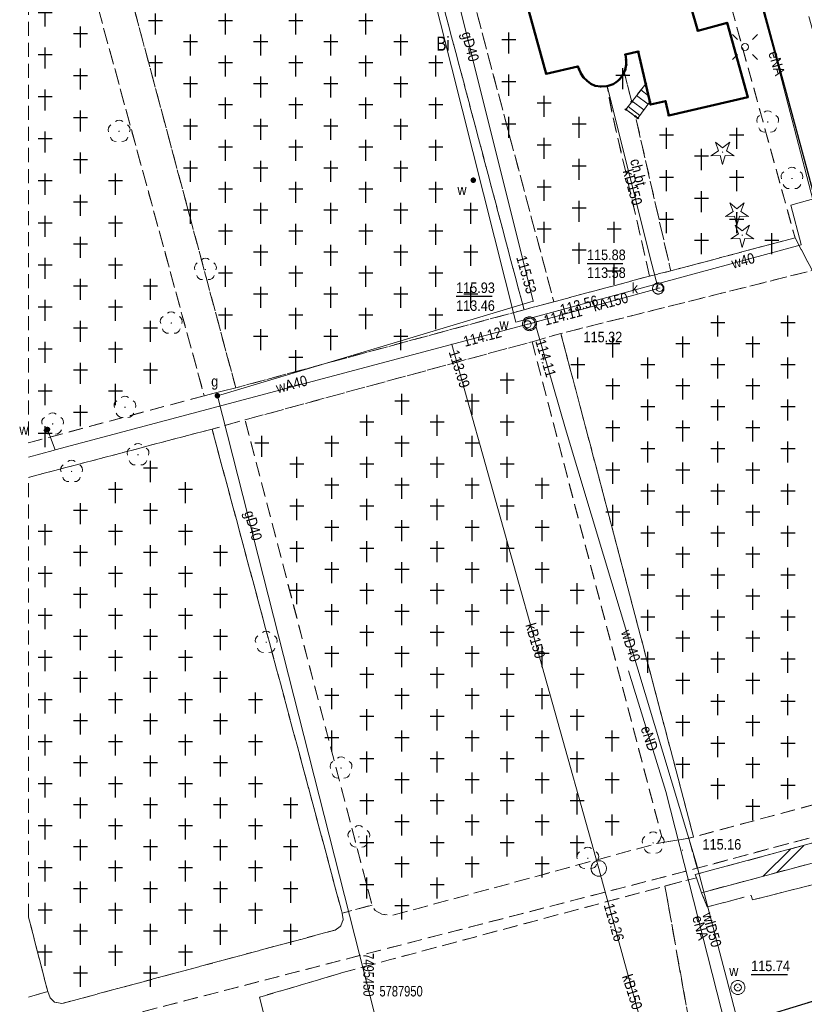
# Model space of a CAD drawing. Header units: metres. Extents: x 7495425 to 7495712, y 5787905 to 5788232.
# Tile 2 of 39: x 7495425 to 7495481, y 5787950 to 5788020. Entities that reach past the tile are written whole.
import ezdxf
from ezdxf.enums import TextEntityAlignment as Align

# ---------------------------------------------------------------- set-up
doc = ezdxf.new("R2010")
doc.units = ezdxf.units.M
doc.linetypes.add('1.0_0.5', pattern=[1.5, 1, -0.5])
doc.linetypes.add('1.5_0.5', pattern=[2, 1.5, -0.5])
doc.layers.get('0').update_dxf_attribs({"color": 2, "lineweight": 5})
doc.styles.get("Standard").update_dxf_attribs({"font": 'Working1250', "width": 0.75})

# ---------------------------------------------------------------- blocks, each defined once
blk = doc.blocks.new('US25')
at = {"linetype": 'Continuous', "lineweight": 0}
h = blk.add_hatch(color=0, dxfattribs=at)
edge = h.paths.add_edge_path()
edge.add_arc((0, 0), 0.2, 0, 360)
blk = doc.blocks.new('OP021')
at = {"linetype": 'Continuous', "lineweight": 13}
h = blk.add_hatch(color=0, dxfattribs=at)
edge = h.paths.add_edge_path()
edge.add_arc((0, 0), 0.05, 0, 360)
at = {"color": 0, "linetype": 'Continuous', "lineweight": 13}
for centre, start, end in [((0, 0.4), 49.272, 130.728), ((-0.38, 0.124), 121.308, 202.548), ((0.38, 0.124), 337.452, 58.692), ((-0.235, -0.324), 193.221, 274.871), ((0.235, -0.324), 265.129, 346.779)]:
    blk.add_arc(centre, 0.4, start, end, dxfattribs=at)
blk = doc.blocks.new('PW01')
at = {"linetype": 'Continuous', "lineweight": 13}
h = blk.add_hatch(color=0, dxfattribs=at)
edge = h.paths.add_edge_path()
edge.add_arc((0, 0), 0.045, 0, 360)
blk = doc.blocks.new('US22')
at = {"color": 0, "linetype": 'Continuous', "lineweight": 13}
blk.add_circle((0, 0), 0.25, dxfattribs=at)
blk = doc.blocks.new('OP011')
at = {"linetype": 'Continuous', "lineweight": 13}
h = blk.add_hatch(color=0, dxfattribs=at)
edge = h.paths.add_edge_path()
edge.add_arc((0, 0), 0.05, 0, 360)
at = {"color": 0, "linetype": 'Continuous', "lineweight": 13}
for p, q in [((-0.283, 0.093), (-0.512, 0.706)), ((-0.512, 0.706), (0, 0.299)), ((0, 0.299), (0.512, 0.706)), ((0.512, 0.706), (0.283, 0.093)), ((-0.828, -0.268), (-0.283, 0.093)), ((0.283, 0.093), (0.828, -0.268)), ((-0.175, -0.24), (-0.828, -0.268)), ((0, -0.87), (-0.175, -0.24)), ((0.175, -0.24), (0, -0.87)), ((0.828, -0.268), (0.175, -0.24))]:
    blk.add_line(p, q, dxfattribs=at)
blk = doc.blocks.new('SM01')
at = {"color": 0, "linetype": 'Continuous', "lineweight": 13}
for p, q in [((-0.53, 0.531), (-0.883, 0.884)), ((0.531, 0.531), (0.884, 0.884)), ((-0.53, -0.53), (-0.883, -0.883)), ((0.531, -0.53), (0.884, -0.883))]:
    blk.add_line(p, q, dxfattribs=at)
blk.add_circle((0, 0), 0.25, dxfattribs=at)
blk = doc.blocks.new('OTZC')
at = {"color": 0, "linetype": 'Continuous'}
for p, q in [((-0.5, 0), (0.5, 0)), ((0, -1), (0, 0.5))]:
    blk.add_line(p, q, dxfattribs=at)
blk = doc.blocks.new('PUNKTBUD')
at = {"color": 0}
blk.add_circle((0, 0), 0.045, dxfattribs=at)

msp = doc.modelspace()

# ---------------------------------------------------------------- linework, layer by layer
at = {"layer": '312-budynek ewidencyjny', "color": 7, "linetype": 'CONTINUOUS', "lineweight": 50, "flags": 128}
for points in [[(7495462.1, 5788016), (7495455.68, 5788039.26)], [(7495471.96, 5788022.39), (7495472.91, 5788019.05)], [(7495472.91, 5788019.05), (7495474.99, 5788019.63)], [(7495474.99, 5788019.63), (7495476.47, 5788014.33)], [(7495468.66, 5788017.58), (7495467.74, 5788017.37)], [(7495467.74, 5788017.37), (7495467.79, 5788016.99)], [(7495469.53, 5788013.8), (7495468.66, 5788017.58)], [(7495467.8, 5788016.64), (7495467.73, 5788016.28)], [(7495467.79, 5788016.99), (7495467.8, 5788016.64)], [(7495464.35, 5788016.53), (7495462.1, 5788016)], [(7495464.43, 5788016.34), (7495464.35, 5788016.53)], [(7495464.58, 5788016), (7495464.43, 5788016.34)], [(7495464.76, 5788015.73), (7495464.58, 5788016)], [(7495467.56, 5788015.93), (7495467.31, 5788015.59)], [(7495467.73, 5788016.28), (7495467.56, 5788015.93)], [(7495465.01, 5788015.49), (7495464.76, 5788015.73)], [(7495465.28, 5788015.28), (7495465.01, 5788015.49)], [(7495465.59, 5788015.13), (7495465.28, 5788015.28)], [(7495466.86, 5788015.25), (7495466.43, 5788015.12)], [(7495467.08, 5788015.39), (7495466.86, 5788015.25)], [(7495467.31, 5788015.59), (7495467.08, 5788015.39)], [(7495465.98, 5788015.08), (7495465.59, 5788015.13)], [(7495466.43, 5788015.12), (7495465.98, 5788015.08)], [(7495470.6, 5788014.05), (7495469.53, 5788013.8)], [(7495470.83, 5788013.02), (7495470.6, 5788014.05)], [(7495476.47, 5788014.33), (7495470.83, 5788013.02)]]:
    msp.add_lwpolyline(points, dxfattribs=at)
at = {"layer": '352-schody', "color": 7, "linetype": 'CONTINUOUS', "lineweight": 18, "flags": 128}
msp.add_lwpolyline([(7495469.19, 5788015.29), (7495468.19, 5788014), (7495467.78, 5788013.46), (7495468.46, 5788012.96), (7495468.62, 5788012.84), (7495469.49, 5788013.99)], close=True, dxfattribs=at)
msp.add_lwpolyline([(7495469.19, 5788015.29), (7495468.19, 5788014), (7495467.78, 5788013.46), (7495468.46, 5788012.96), (7495468.62, 5788012.84), (7495469.49, 5788013.99)], close=True, dxfattribs=at)
for points in [[(7495469.387, 5788014.438), (7495468.847, 5788014.848)], [(7495469.064, 5788013.427), (7495468.234, 5788014.057)], [(7495469.366, 5788013.826), (7495468.541, 5788014.453)], [(7495468.763, 5788013.029), (7495467.932, 5788013.66)]]:
    msp.add_lwpolyline(points, dxfattribs=at)
at = {"layer": 'chodnik', "color": 7, "linetype": '1.0_0.5', "lineweight": 18, "flags": 128}
for points in [[(7495490.65, 5787966.46), (7495481.07, 5788001.97), (7495479.84, 5788004.3), (7495470.17, 5788039.32), (7495472.12, 5788039.9), (7495472.22, 5788039.82), (7495472.31, 5788039.73), (7495472.39, 5788039.64), (7495472.46, 5788039.54), (7495472.53, 5788039.43), (7495472.58, 5788039.32), (7495480.84, 5788008.64), (7495491.75, 5787968.1), (7495491.71, 5787967.62), (7495491.56, 5787967.19), (7495491.21, 5787966.84)], [(7495460.51, 5787999.17), (7495451.14, 5788034.48), (7495453.24, 5788034.97), (7495462.64, 5787999.74)], [(7495439.95, 5787993.6), (7495437.7, 5787993.04), (7495428.1, 5788028.12), (7495430.53, 5788028.76)], [(7495469.46, 5788001.57), (7495469.37, 5788002), (7495466.8, 5788013.16), (7495466.43, 5788015.12), (7495466.86, 5788015.25), (7495467.08, 5788015.39), (7495467.31, 5788015.59), (7495467.56, 5788015.93), (7495467.66, 5788016.13), (7495468.19, 5788014), (7495467.78, 5788013.46), (7495468.46, 5788012.96), (7495470.87, 5788002.41), (7495470.97, 5788001.94)], [(7495461.08, 5787996.89), (7495463.14, 5787997.48), (7495472.6, 5787961.57), (7495472.27, 5787961.48), (7495470.01, 5787961.11), (7495470.19, 5787961.34), (7495470.31, 5787961.67)], [(7495449.67, 5787956.71), (7495447.54, 5787956.14), (7495438.26, 5787990.66), (7495440.61, 5787991.32)], [(7495472.85, 5787959.34), (7495472.27, 5787961.48), (7495472.6, 5787961.57), (7495488.59, 5787965.88), (7495489.21, 5787963.76)], [(7495447.5, 5787951.88), (7495450.99, 5787952.83), (7495470.56, 5787958.07), (7495472.19, 5787948.93), (7495468.57, 5787946.71), (7495468.56, 5787946.19), (7495468.41, 5787940.4), (7495468.34, 5787939.08), (7495471.06, 5787930.54), (7495466.46, 5787929.26), (7495459.29, 5787927.28), (7495459.48, 5787926.63), (7495458.28, 5787926.26), (7495458.78, 5787924.71), (7495459.08, 5787923.67), (7495455.19, 5787922.1), (7495449.2, 5787920.42), (7495441.65, 5787950.15)]]:
    msp.add_lwpolyline(points, close=True, dxfattribs=at)
for points in [[(7495479.84, 5788004.3), (7495481.07, 5788001.97), (7495463.14, 5787997.48), (7495461.08, 5787996.89), (7495440.61, 5787991.32), (7495438.26, 5787990.66), (7495425.17, 5787987.217)], [(7495425.17, 5787989.683), (7495437.7, 5787993.04), (7495439.95, 5787993.6), (7495460.51, 5787999.17), (7495462.64, 5787999.74), (7495469.46, 5788001.57), (7495470.97, 5788001.94), (7495479.84, 5788004.3)], [(7495472.27, 5787961.48), (7495472.85, 5787959.34), (7495471.79, 5787959.06), (7495427.45, 5787947.6), (7495427.52, 5787946.52), (7495425.31, 5787945.94), (7495425.17, 5787946.34)], [(7495425.17, 5787950.156), (7495426.54, 5787950.56), (7495426.72, 5787950.11), (7495427.03, 5787949.8), (7495427.54, 5787949.69), (7495447.03, 5787954.93), (7495447.45, 5787955.23), (7495447.62, 5787955.68), (7495447.54, 5787956.14), (7495449.67, 5787956.71), (7495449.89, 5787956.33), (7495450.38, 5787956.06), (7495451.11, 5787955.98), (7495470.01, 5787961.11), (7495472.27, 5787961.48)], [(7495425.17, 5787955.86), (7495426.54, 5787950.56)], [(7495426.54, 5787950.56), (7495425.17, 5787950.156)]]:
    msp.add_lwpolyline(points, dxfattribs=at)
at = {"layer": 'cmentarz', "color": 7, "linetype": '1.0_0.5', "lineweight": 18, "flags": 128}
for points in [[(7495468.62, 5788012.84), (7495469.49, 5788013.99), (7495469.53, 5788013.8), (7495470.6, 5788014.05), (7495470.83, 5788013.02), (7495476.47, 5788014.33), (7495474.99, 5788019.63), (7495472.91, 5788019.05), (7495471.96, 5788022.39), (7495469.74, 5788021.77), (7495469.62, 5788022.21), (7495468.4, 5788021.87), (7495466.2, 5788029.68), (7495466.77, 5788029.85), (7495465.84, 5788033.17), (7495467.99, 5788036.92), (7495466.27, 5788037.91), (7495465.09, 5788035.85), (7495464.48, 5788038.01), (7495465.74, 5788038), (7495465.63, 5788038.61), (7495465.58, 5788038.82), (7495467.26, 5788039.27), (7495471.19, 5788040.19), (7495471.31, 5788040.19), (7495471.44, 5788040.18), (7495471.56, 5788040.16), (7495471.68, 5788040.12), (7495471.8, 5788040.08), (7495471.91, 5788040.03), (7495471.98, 5788039.99), (7495472.12, 5788039.9), (7495470.17, 5788039.32), (7495479.84, 5788004.3), (7495470.97, 5788001.94), (7495470.87, 5788002.41), (7495468.46, 5788012.96)], [(7495453.24, 5788034.97), (7495453.88, 5788035.14), (7495455.27, 5788035.51), (7495456.61, 5788035.88), (7495462.1, 5788016), (7495464.35, 5788016.53), (7495464.43, 5788016.34), (7495464.58, 5788016), (7495464.76, 5788015.73), (7495465.01, 5788015.49), (7495465.28, 5788015.28), (7495465.59, 5788015.13), (7495465.98, 5788015.08), (7495466.43, 5788015.12), (7495466.8, 5788013.16), (7495469.37, 5788002), (7495469.46, 5788001.57), (7495462.64, 5787999.74)], [(7495460.51, 5787999.17), (7495439.95, 5787993.6), (7495430.53, 5788028.76), (7495451.14, 5788034.48)], [(7495437.7, 5787993.04), (7495425.17, 5787989.68), (7495425.17, 5788027.31), (7495428.1, 5788028.12)], [(7495467.66, 5788016.13), (7495467.73, 5788016.28), (7495467.8, 5788016.64), (7495467.79, 5788016.99), (7495467.74, 5788017.37), (7495468.66, 5788017.58), (7495469.19, 5788015.29), (7495468.19, 5788014)], [(7495481.07, 5788001.97), (7495490.65, 5787966.46), (7495488.59, 5787965.88), (7495472.6, 5787961.57), (7495463.14, 5787997.48)], [(7495461.08, 5787996.89), (7495470.31, 5787961.67), (7495470.19, 5787961.34), (7495470.01, 5787961.11), (7495451.11, 5787955.98), (7495450.38, 5787956.06), (7495449.89, 5787956.33), (7495449.67, 5787956.71), (7495440.61, 5787991.32)], [(7495447.54, 5787956.14), (7495447.62, 5787955.68), (7495447.45, 5787955.23), (7495447.03, 5787954.93), (7495427.54, 5787949.69), (7495427.03, 5787949.8), (7495426.72, 5787950.11), (7495426.54, 5787950.56), (7495425.17, 5787955.86), (7495425.17, 5787987.22), (7495438.26, 5787990.66)], [(7495472.72, 5787958.89), (7495472.8, 5787958.67), (7495470.56, 5787958.07), (7495450.99, 5787952.83), (7495447.5, 5787951.88), (7495441.65, 5787950.15), (7495449.2, 5787920.42), (7495435.95, 5787916.37), (7495427.52, 5787946.52), (7495427.45, 5787947.6), (7495471.79, 5787959.06), (7495472.85, 5787959.34), (7495489.21, 5787963.76), (7495489.33, 5787963.36)], [(7495492.93, 5787953.59), (7495491.05, 5787960.8), (7495491.59, 5787960.93), (7495492.09, 5787960.94), (7495492.58, 5787960.85), (7495493.05, 5787960.67), (7495493.47, 5787960.39), (7495493.82, 5787960.05), (7495494.03, 5787959.63), (7495495.65, 5787953.62), (7495495.75, 5787952.91), (7495495.63, 5787952.43), (7495495.39, 5787951.99), (7495495.03, 5787951.64), (7495494.59, 5787951.41), (7495494.05, 5787951.31), (7495493.55, 5787951.36), (7495493.09, 5787951.55), (7495491.99, 5787952.05), (7495490.71, 5787952.54), (7495488.7, 5787960.1), (7495476.8, 5787957.08), (7495476.71, 5787957.41), (7495473.57, 5787956.58), (7495473.17, 5787957.6), (7495489.4, 5787961.94), (7495491.69, 5787953.22)]]:
    msp.add_lwpolyline(points, close=True, dxfattribs=at)
at = {"layer": 'jezdnia', "color": 7, "linetype": '1.5_0.5', "lineweight": 18, "flags": 128}
msp.add_lwpolyline([(7495516.993, 5787907.83), (7495577.41, 5787935.84), (7495621.97, 5787955.17), (7495622.7, 5787957.11), (7495621.88, 5787957.17), (7495622.74, 5787958.25), (7495623.92, 5787959.91), (7495625.08, 5787962.66), (7495625.18, 5787963.45), (7495625.1, 5787965.33), (7495624.99, 5787965.57), (7495624.72, 5787966.24), (7495624.43, 5787966.65), (7495623.77, 5787967.13), (7495623.34, 5787967.39), (7495622.91, 5787967.64), (7495622.47, 5787967.87), (7495622.01, 5787968.09), (7495621.55, 5787968.28), (7495621.09, 5787968.46), (7495620.61, 5787968.62), (7495620.13, 5787968.76), (7495619.65, 5787968.88), (7495619.16, 5787968.98), (7495618.66, 5787969.06), (7495618.11, 5787969.12), (7495617.61, 5787969.16), (7495617.11, 5787969.18), (7495616.61, 5787969.18), (7495616.12, 5787969.16), (7495615.62, 5787969.11), (7495615.12, 5787969.05), (7495614.63, 5787968.97), (7495614.14, 5787968.87), (7495613.65, 5787968.75), (7495613.17, 5787968.61), (7495612.7, 5787968.45), (7495612.23, 5787968.27), (7495611.77, 5787968.07), (7495605.01, 5787964.89), (7495590.91, 5787958.43), (7495590.3, 5787958.31), (7495589.89, 5787958.25), (7495587.22, 5787958.52), (7495586.54, 5787958.5), (7495585.79, 5787958.24), (7495584.31, 5787957.57), (7495583.86, 5787957.22), (7495583.54, 5787956.85), (7495581.87, 5787954.59), (7495581.5, 5787954.18), (7495581.12, 5787953.89), (7495571.09, 5787949.16), (7495567.24, 5787947.37), (7495548.01, 5787938.3), (7495546.76, 5787941.04), (7495545.99, 5787941.51), (7495542.46, 5787939.85), (7495540.19, 5787938.92), (7495537.4, 5787937.62), (7495516.09, 5787927.62), (7495517.53, 5787924.34), (7495518.74, 5787922.24), (7495520.63, 5787918.24), (7495508.55, 5787912.72), (7495507.81, 5787914.4), (7495506.76, 5787913.9), (7495504.15, 5787919.02), (7495503.56, 5787920.72), (7495501.54, 5787926.55), (7495502.45, 5787926.92), (7495501.75, 5787929.77), (7495501.35, 5787931.44), (7495498.72, 5787942.22), (7495495.65, 5787953.62), (7495494.03, 5787959.63), (7495491.75, 5787968.1), (7495480.84, 5788008.64), (7495472.58, 5788039.32), (7495472.53, 5788039.43), (7495472.46, 5788039.54), (7495472.39, 5788039.64), (7495472.31, 5788039.73), (7495472.22, 5788039.82), (7495472.12, 5788039.9), (7495471.98, 5788039.99), (7495471.91, 5788040.03), (7495471.8, 5788040.08), (7495471.68, 5788040.12), (7495471.56, 5788040.16), (7495471.44, 5788040.18), (7495471.31, 5788040.19), (7495471.19, 5788040.19), (7495467.26, 5788039.27), (7495466.84, 5788040.73), (7495468.93, 5788041.25), (7495468.64, 5788042.36), (7495470.74, 5788042.89), (7495470.86, 5788042.98), (7495470.98, 5788043.07), (7495471.09, 5788043.18), (7495471.19, 5788043.29), (7495471.28, 5788043.41), (7495471.37, 5788043.53), (7495471.46, 5788043.7), (7495471.51, 5788043.8), (7495471.56, 5788043.94), (7495471.61, 5788044.08), (7495471.65, 5788044.23), (7495471.67, 5788044.38), (7495471.69, 5788044.53), (7495471.69, 5788044.68), (7495471.64, 5788045.06), (7495473.94, 5788045.63), (7495483.7, 5788009.44), (7495498.79, 5787953.5), (7495504.2, 5787933.47), (7495507, 5787928.99), (7495508.64, 5787929.72), (7495513.62, 5787932.05), (7495514.06, 5787932.23), (7495515.13, 5787932.72), (7495515.26, 5787932.44), (7495517.29, 5787933.38), (7495517.15, 5787933.66), (7495518.12, 5787934.11), (7495518.32, 5787933.74), (7495519.8, 5787934.38), (7495519.62, 5787934.8), (7495528.79, 5787939.05), (7495544.01, 5787946.16), (7495548.1, 5787948.01), (7495550.44, 5787949.14), (7495560.67, 5787953.86), (7495563.52, 5787955.35), (7495564.93, 5787952.29), (7495566.62, 5787953.04), (7495574.88, 5787956.77), (7495578.67, 5787958.57), (7495603.23, 5787970.26), (7495611.88, 5787974.15), (7495612.35, 5787974.32), (7495612.83, 5787974.48), (7495613.31, 5787974.62), (7495613.79, 5787974.74), (7495614.28, 5787974.84), (7495614.77, 5787974.92), (7495615.27, 5787974.98), (7495615.94, 5787975.04), (7495616.44, 5787975.06), (7495616.94, 5787975.06), (7495617.43, 5787975.04), (7495617.93, 5787975.01), (7495618.43, 5787974.95), (7495618.92, 5787974.88), (7495619.42, 5787974.79), (7495619.9, 5787974.67), (7495620.39, 5787974.54), (7495620.8, 5787974.42), (7495621.3, 5787974.38), (7495621.79, 5787974.47), (7495622.25, 5787974.67), (7495622.46, 5787974.82), (7495622.82, 5787975.17), (7495623.08, 5787975.59), (7495623.24, 5787976.06), (7495623.27, 5787976.68), (7495619.54, 5788002.91), (7495615.94, 5788030.64), (7495613.14, 5788051.68), (7495608.29, 5788089.6), (7495604.87, 5788114.3), (7495602.8, 5788128.28), (7495599.2, 5788149.68), (7495597.03, 5788151.15), (7495595.95, 5788151.95), (7495595.92, 5788152.57), (7495603.42, 5788153.72), (7495603.56, 5788152.84)], dxfattribs=at)
msp.add_lwpolyline([(7495490.71, 5787952.54), (7495491.99, 5787952.05), (7495493.09, 5787951.55), (7495493.55, 5787951.36), (7495494.05, 5787951.31), (7495494.59, 5787951.41), (7495495.03, 5787951.64), (7495495.39, 5787951.99), (7495495.63, 5787952.43), (7495495.75, 5787952.91), (7495495.65, 5787953.62), (7495498.72, 5787942.22), (7495496.92, 5787944.14), (7495495.81, 5787945.33), (7495493.5, 5787947.79), (7495491.54, 5787948.41), (7495487.78, 5787949.59), (7495483.14, 5787950.49), (7495474.89, 5787947.97), (7495472.04, 5787947.16), (7495468.56, 5787946.19), (7495468.57, 5787946.71), (7495472.19, 5787948.93), (7495470.56, 5787958.07), (7495472.8, 5787958.67), (7495473.17, 5787957.6), (7495473.57, 5787956.58), (7495476.71, 5787957.41), (7495476.8, 5787957.08), (7495488.7, 5787960.1)], close=True, dxfattribs=at)
at = {"layer": 'komora podziemna', "color": 34, "linetype": 'CONTINUOUS', "lineweight": 18, "flags": 128}
for points in [[(7495470.48, 5788000.69), (7495470.48, 5788000.65), (7495470.48, 5788000.61), (7495470.47, 5788000.57), (7495470.45, 5788000.54), (7495470.44, 5788000.5), (7495470.42, 5788000.47), (7495470.39, 5788000.44), (7495470.37, 5788000.41), (7495470.34, 5788000.38), (7495470.31, 5788000.36), (7495470.27, 5788000.34), (7495470.24, 5788000.32), (7495470.2, 5788000.31), (7495470.16, 5788000.3), (7495470.12, 5788000.29), (7495470.08, 5788000.29), (7495470.04, 5788000.29), (7495470, 5788000.3), (7495469.97, 5788000.31), (7495469.93, 5788000.32), (7495469.89, 5788000.34), (7495469.86, 5788000.36), (7495469.83, 5788000.38), (7495469.8, 5788000.41), (7495469.77, 5788000.44), (7495469.75, 5788000.47), (7495469.73, 5788000.5), (7495469.71, 5788000.54), (7495469.7, 5788000.57), (7495469.69, 5788000.61), (7495469.68, 5788000.65), (7495469.68, 5788000.69), (7495469.68, 5788000.73), (7495469.69, 5788000.77), (7495469.7, 5788000.81), (7495469.71, 5788000.84), (7495469.73, 5788000.88), (7495469.75, 5788000.91), (7495469.77, 5788000.94), (7495469.8, 5788000.97), (7495469.83, 5788001), (7495469.86, 5788001.02), (7495469.89, 5788001.04), (7495469.93, 5788001.06), (7495469.97, 5788001.07), (7495470, 5788001.08), (7495470.04, 5788001.09), (7495470.08, 5788001.09), (7495470.12, 5788001.09), (7495470.16, 5788001.08), (7495470.2, 5788001.07), (7495470.24, 5788001.06), (7495470.27, 5788001.04), (7495470.31, 5788001.02), (7495470.34, 5788001), (7495470.37, 5788000.97), (7495470.39, 5788000.94), (7495470.42, 5788000.91), (7495470.44, 5788000.88), (7495470.45, 5788000.84), (7495470.47, 5788000.81), (7495470.48, 5788000.77), (7495470.48, 5788000.73)], [(7495461.41, 5787998.17), (7495461.4, 5787998.12), (7495461.4, 5787998.08), (7495461.38, 5787998.03), (7495461.37, 5787997.98), (7495461.35, 5787997.94), (7495461.32, 5787997.9), (7495461.29, 5787997.86), (7495461.26, 5787997.82), (7495461.22, 5787997.79), (7495461.18, 5787997.76), (7495461.14, 5787997.73), (7495461.1, 5787997.71), (7495461.05, 5787997.69), (7495461, 5787997.68), (7495460.95, 5787997.68), (7495460.91, 5787997.67), (7495460.86, 5787997.68), (7495460.81, 5787997.68), (7495460.76, 5787997.69), (7495460.71, 5787997.71), (7495460.67, 5787997.73), (7495460.63, 5787997.76), (7495460.59, 5787997.79), (7495460.55, 5787997.82), (7495460.52, 5787997.86), (7495460.49, 5787997.9), (7495460.46, 5787997.94), (7495460.44, 5787997.98), (7495460.43, 5787998.03), (7495460.41, 5787998.08), (7495460.41, 5787998.12), (7495460.41, 5787998.17), (7495460.41, 5787998.22), (7495460.41, 5787998.27), (7495460.43, 5787998.32), (7495460.44, 5787998.36), (7495460.46, 5787998.41), (7495460.49, 5787998.45), (7495460.52, 5787998.49), (7495460.55, 5787998.53), (7495460.59, 5787998.56), (7495460.63, 5787998.59), (7495460.67, 5787998.61), (7495460.71, 5787998.63), (7495460.76, 5787998.65), (7495460.81, 5787998.66), (7495460.86, 5787998.67), (7495460.91, 5787998.67), (7495460.95, 5787998.67), (7495461, 5787998.66), (7495461.05, 5787998.65), (7495461.1, 5787998.63), (7495461.14, 5787998.61), (7495461.18, 5787998.59), (7495461.22, 5787998.56), (7495461.26, 5787998.53), (7495461.29, 5787998.49), (7495461.32, 5787998.45), (7495461.35, 5787998.41), (7495461.37, 5787998.36), (7495461.38, 5787998.32), (7495461.4, 5787998.27), (7495461.4, 5787998.22)], [(7495466.39, 5787959.33), (7495466.39, 5787959.28), (7495466.38, 5787959.23), (7495466.37, 5787959.17), (7495466.35, 5787959.12), (7495466.33, 5787959.07), (7495466.3, 5787959.03), (7495466.27, 5787958.98), (7495466.23, 5787958.94), (7495466.19, 5787958.91), (7495466.15, 5787958.88), (7495466.1, 5787958.85), (7495466.05, 5787958.82), (7495466, 5787958.81), (7495465.95, 5787958.79), (7495465.9, 5787958.79), (7495465.84, 5787958.78), (7495465.79, 5787958.79), (7495465.73, 5787958.79), (7495465.68, 5787958.81), (7495465.63, 5787958.82), (7495465.58, 5787958.85), (7495465.54, 5787958.88), (7495465.49, 5787958.91), (7495465.45, 5787958.94), (7495465.42, 5787958.98), (7495465.38, 5787959.03), (7495465.36, 5787959.07), (7495465.33, 5787959.12), (7495465.32, 5787959.17), (7495465.3, 5787959.23), (7495465.29, 5787959.28), (7495465.29, 5787959.33), (7495465.29, 5787959.39), (7495465.3, 5787959.44), (7495465.32, 5787959.49), (7495465.33, 5787959.54), (7495465.36, 5787959.59), (7495465.38, 5787959.64), (7495465.42, 5787959.68), (7495465.45, 5787959.72), (7495465.49, 5787959.76), (7495465.54, 5787959.79), (7495465.58, 5787959.82), (7495465.63, 5787959.84), (7495465.68, 5787959.86), (7495465.73, 5787959.87), (7495465.79, 5787959.88), (7495465.84, 5787959.88), (7495465.9, 5787959.88), (7495465.95, 5787959.87), (7495466, 5787959.86), (7495466.05, 5787959.84), (7495466.1, 5787959.82), (7495466.15, 5787959.79), (7495466.19, 5787959.76), (7495466.23, 5787959.72), (7495466.27, 5787959.68), (7495466.3, 5787959.64), (7495466.33, 5787959.59), (7495466.35, 5787959.54), (7495466.37, 5787959.49), (7495466.38, 5787959.44), (7495466.39, 5787959.39)]]:
    msp.add_lwpolyline(points, close=True, dxfattribs=at)
at = {"layer": 'komora podziemna', "color": 5, "linetype": 'CONTINUOUS', "lineweight": 18, "flags": 128}
for points in [[(7495461.31, 5787998.17), (7495461.3, 5787998.13), (7495461.3, 5787998.09), (7495461.29, 5787998.06), (7495461.27, 5787998.02), (7495461.26, 5787997.98), (7495461.24, 5787997.95), (7495461.21, 5787997.92), (7495461.19, 5787997.89), (7495461.16, 5787997.86), (7495461.13, 5787997.84), (7495461.09, 5787997.82), (7495461.06, 5787997.8), (7495461.02, 5787997.79), (7495460.98, 5787997.78), (7495460.94, 5787997.77), (7495460.91, 5787997.77), (7495460.87, 5787997.77), (7495460.83, 5787997.78), (7495460.79, 5787997.79), (7495460.75, 5787997.8), (7495460.72, 5787997.82), (7495460.68, 5787997.84), (7495460.65, 5787997.86), (7495460.62, 5787997.89), (7495460.6, 5787997.92), (7495460.57, 5787997.95), (7495460.55, 5787997.98), (7495460.54, 5787998.02), (7495460.52, 5787998.06), (7495460.51, 5787998.09), (7495460.51, 5787998.13), (7495460.51, 5787998.17), (7495460.51, 5787998.21), (7495460.51, 5787998.25), (7495460.52, 5787998.29), (7495460.54, 5787998.33), (7495460.55, 5787998.36), (7495460.57, 5787998.4), (7495460.6, 5787998.43), (7495460.62, 5787998.46), (7495460.65, 5787998.48), (7495460.68, 5787998.51), (7495460.72, 5787998.53), (7495460.75, 5787998.54), (7495460.79, 5787998.56), (7495460.83, 5787998.57), (7495460.87, 5787998.57), (7495460.91, 5787998.57), (7495460.94, 5787998.57), (7495460.98, 5787998.57), (7495461.02, 5787998.56), (7495461.06, 5787998.54), (7495461.09, 5787998.53), (7495461.13, 5787998.51), (7495461.16, 5787998.48), (7495461.19, 5787998.46), (7495461.21, 5787998.43), (7495461.24, 5787998.4), (7495461.26, 5787998.36), (7495461.27, 5787998.33), (7495461.29, 5787998.29), (7495461.3, 5787998.25), (7495461.3, 5787998.21)], [(7495476.26, 5787950.84), (7495476.26, 5787950.79), (7495476.25, 5787950.74), (7495476.24, 5787950.69), (7495476.22, 5787950.65), (7495476.2, 5787950.6), (7495476.18, 5787950.56), (7495476.15, 5787950.52), (7495476.11, 5787950.49), (7495476.08, 5787950.45), (7495476.04, 5787950.42), (7495476, 5787950.4), (7495475.95, 5787950.38), (7495475.91, 5787950.36), (7495475.86, 5787950.35), (7495475.81, 5787950.34), (7495475.76, 5787950.34), (7495475.71, 5787950.34), (7495475.66, 5787950.35), (7495475.61, 5787950.36), (7495475.57, 5787950.38), (7495475.52, 5787950.4), (7495475.48, 5787950.42), (7495475.44, 5787950.45), (7495475.41, 5787950.49), (7495475.37, 5787950.52), (7495475.34, 5787950.56), (7495475.32, 5787950.6), (7495475.3, 5787950.65), (7495475.28, 5787950.69), (7495475.27, 5787950.74), (7495475.26, 5787950.79), (7495475.26, 5787950.84), (7495475.26, 5787950.89), (7495475.27, 5787950.94), (7495475.28, 5787950.99), (7495475.3, 5787951.03), (7495475.32, 5787951.08), (7495475.34, 5787951.12), (7495475.37, 5787951.16), (7495475.41, 5787951.19), (7495475.44, 5787951.23), (7495475.48, 5787951.26), (7495475.52, 5787951.28), (7495475.57, 5787951.3), (7495475.61, 5787951.32), (7495475.66, 5787951.33), (7495475.71, 5787951.34), (7495475.76, 5787951.34), (7495475.81, 5787951.34), (7495475.86, 5787951.33), (7495475.91, 5787951.32), (7495475.95, 5787951.3), (7495476, 5787951.28), (7495476.04, 5787951.26), (7495476.08, 5787951.23), (7495476.11, 5787951.19), (7495476.15, 5787951.16), (7495476.18, 5787951.12), (7495476.2, 5787951.08), (7495476.22, 5787951.03), (7495476.24, 5787950.99), (7495476.25, 5787950.94), (7495476.26, 5787950.89)]]:
    msp.add_lwpolyline(points, close=True, dxfattribs=at)
at = {"layer": 'krawężnik', "color": 7, "linetype": 'CONTINUOUS', "lineweight": 25, "flags": 128}
for points in [[(7495495.65, 5787953.62), (7495494.03, 5787959.63), (7495491.75, 5787968.1), (7495480.84, 5788008.64), (7495472.58, 5788039.32), (7495472.53, 5788039.43), (7495472.46, 5788039.54), (7495472.39, 5788039.64), (7495472.31, 5788039.73), (7495472.22, 5788039.82), (7495472.12, 5788039.9), (7495471.98, 5788039.99), (7495471.91, 5788040.03), (7495471.8, 5788040.08), (7495471.68, 5788040.12), (7495471.56, 5788040.16), (7495471.44, 5788040.18), (7495471.31, 5788040.19), (7495471.19, 5788040.19), (7495467.26, 5788039.27)], [(7495468.56, 5787946.19), (7495472.04, 5787947.16), (7495474.89, 5787947.97), (7495483.14, 5787950.49), (7495487.78, 5787949.59), (7495491.54, 5787948.41), (7495493.5, 5787947.79), (7495498.72, 5787942.22)]]:
    msp.add_lwpolyline(points, dxfattribs=at)
at = {"layer": 'przewód elektroenergetyczny podziemny', "color": 1, "linetype": 'CONTINUOUS', "lineweight": 18, "flags": 128}
for points in [[(7495471.4, 5788038.55), (7495472.51, 5788038.84), (7495478.45, 5788017.25), (7495481.14, 5788006.95), (7495485.93, 5787989.79), (7495490.48, 5787973.08), (7495494.63, 5787957.23), (7495497.66, 5787945.9)], [(7495470.62, 5787964.81), (7495467.95, 5787973.43)], [(7495470.62, 5787964.81), (7495475.56, 5787945.39)]]:
    msp.add_lwpolyline(points, dxfattribs=at)
at = {"layer": 'przewód gazowy', "color": 40, "linetype": 'CONTINUOUS', "lineweight": 18, "flags": 128}
for points in [[(7495438.64, 5787993.04), (7495461.17, 5787999.79), (7495452.47, 5788034.66), (7495456.63, 5788035.81)], [(7495462.491, 5787907.83), (7495462.25, 5787908.35), (7495452.07, 5787940.51), (7495450.61, 5787945.98), (7495438.64, 5787993.04)]]:
    msp.add_lwpolyline(points, dxfattribs=at)
at = {"layer": 'przewód kanalizacyjny', "color": 34, "linetype": 'CONTINUOUS', "lineweight": 18, "flags": 128}
for points in [[(7495466.43, 5788015.12), (7495469.62, 5788002.43), (7495470.08, 5788000.69)], [(7495460.91, 5787998.17), (7495461.46, 5787998.33), (7495470.08, 5788000.69)], [(7495465.84, 5787959.33), (7495455.36, 5787996.7)], [(7495475.94, 5787924.56), (7495468.75, 5787948.74), (7495466.04, 5787958.61), (7495465.84, 5787959.33)]]:
    msp.add_lwpolyline(points, dxfattribs=at)
at = {"layer": 'przewód wodociągowy', "color": 5, "linetype": 'CONTINUOUS', "lineweight": 18, "flags": 128}
for points in [[(7495459.92, 5787998.28), (7495449.96, 5788037.84)], [(7495486.48, 5788008.51), (7495485.55, 5788008.33), (7495485.21, 5788008.23), (7495479.55, 5788006.62), (7495480.27, 5788003.82)], [(7495459.92, 5787998.28), (7495462.99, 5787999.12), (7495480.27, 5788003.8), (7495480.27, 5788003.82)], [(7495425.17, 5787988.647), (7495426.92, 5787989.13), (7495427.08, 5787989.17), (7495460.43, 5787998.05), (7495460.91, 5787998.17)], [(7495460.91, 5787998.17), (7495461.27, 5787998.27), (7495461.35, 5787998.02), (7495463.48, 5787990.69)], [(7495426.52, 5787990.63), (7495427.08, 5787989.17)], [(7495472.79, 5787959.73), (7495466.18, 5787981.68), (7495463.48, 5787990.69)], [(7495474.96, 5787951.5), (7495472.79, 5787959.73)], [(7495474.96, 5787951.5), (7495475.63, 5787948.83), (7495473.37, 5787948.16), (7495474.44, 5787940.23)]]:
    msp.add_lwpolyline(points, dxfattribs=at)
at = {"layer": 'rzędna-Atr2', "color": 7, "flags": 128}
for points in [[(7495465.002, 5788002.479), (7495467.563, 5788002.479)], [(7495455.668, 5788000.133), (7495458.229, 5788000.133)], [(7495476.713, 5787951.771), (7495479.306, 5787951.771)]]:
    msp.add_lwpolyline(points, dxfattribs=at)
at = {"layer": 'ściana oporowa (poligon)', "color": 7, "linetype": 'CONTINUOUS', "lineweight": 18, "flags": 128}
msp.add_lwpolyline([(7495472.72, 5787958.89), (7495490.31, 5787963.62), (7495492.93, 5787953.59), (7495491.69, 5787953.22), (7495489.4, 5787961.94), (7495473.17, 5787957.6), (7495472.8, 5787958.67)], close=True, dxfattribs=at)
msp.add_lwpolyline([(7495472.72, 5787958.89), (7495490.31, 5787963.62), (7495492.93, 5787953.59), (7495491.69, 5787953.22), (7495489.4, 5787961.94), (7495473.17, 5787957.6), (7495472.8, 5787958.67)], close=True, dxfattribs=at)
for points in [[(7495477.569, 5787958.776), (7495479.508, 5787960.715)], [(7495478.535, 5787959.035), (7495480.475, 5787960.975)]]:
    msp.add_lwpolyline(points, dxfattribs=at)

# ---------------------------------------------------------------- block references
at = {"layer": 'cmentarz', "color": 7, "linetype": 'CONTINUOUS', "lineweight": 18}
for p in [(7495426.367, 5788020.377), (7495434.227, 5788019.797), (7495439.227, 5788019.797), (7495444.227, 5788019.797), (7495449.227, 5788019.797), (7495428.867, 5788018.877), (7495436.727, 5788018.297), (7495441.727, 5788018.297), (7495446.727, 5788018.297), (7495451.727, 5788018.297), (7495459.437, 5788018.437), (7495426.367, 5788017.377), (7495434.227, 5788016.797), (7495439.227, 5788016.797), (7495444.227, 5788016.797), (7495449.227, 5788016.797), (7495454.227, 5788016.797), (7495428.867, 5788015.877), (7495459.437, 5788015.437), (7495467.547, 5788015.893), (7495436.727, 5788015.297), (7495441.727, 5788015.297), (7495446.727, 5788015.297), (7495451.727, 5788015.297), (7495426.367, 5788014.377), (7495439.227, 5788013.797), (7495444.227, 5788013.797), (7495449.227, 5788013.797), (7495454.227, 5788013.797), (7495461.937, 5788013.937), (7495428.867, 5788012.877), (7495436.727, 5788012.297), (7495441.727, 5788012.297), (7495446.727, 5788012.297), (7495451.727, 5788012.297), (7495459.437, 5788012.437), (7495464.437, 5788012.437), (7495426.367, 5788011.377), (7495470.677, 5788011.637), (7495475.677, 5788011.637), (7495439.227, 5788010.797), (7495444.227, 5788010.797), (7495449.227, 5788010.797), (7495454.227, 5788010.797), (7495461.937, 5788010.937), (7495428.867, 5788009.877), (7495473.177, 5788010.137), (7495436.727, 5788009.297), (7495441.727, 5788009.297), (7495446.727, 5788009.297), (7495451.727, 5788009.297), (7495464.437, 5788009.437), (7495426.367, 5788008.377), (7495431.367, 5788008.377), (7495470.677, 5788008.637), (7495475.677, 5788008.637), (7495439.227, 5788007.797), (7495444.227, 5788007.797), (7495449.227, 5788007.797), (7495454.227, 5788007.797), (7495461.937, 5788007.937), (7495473.177, 5788007.137), (7495428.867, 5788006.877), (7495436.727, 5788006.297), (7495441.727, 5788006.297), (7495446.727, 5788006.297), (7495451.727, 5788006.297), (7495456.727, 5788006.297), (7495464.437, 5788006.437), (7495470.677, 5788005.637), (7495475.677, 5788005.637), (7495426.367, 5788005.377), (7495431.367, 5788005.377), (7495461.937, 5788004.937), (7495466.937, 5788004.937), (7495439.227, 5788004.797), (7495444.227, 5788004.797), (7495449.227, 5788004.797), (7495454.227, 5788004.797), (7495428.867, 5788003.877), (7495473.177, 5788004.137), (7495478.177, 5788004.137), (7495441.727, 5788003.297), (7495446.727, 5788003.297), (7495451.727, 5788003.297), (7495456.727, 5788003.297), (7495464.437, 5788003.437), (7495426.367, 5788002.377), (7495431.367, 5788002.377), (7495439.227, 5788001.797), (7495444.227, 5788001.797), (7495449.227, 5788001.797), (7495454.227, 5788001.797), (7495466.937, 5788001.937), (7495428.867, 5788000.877), (7495433.867, 5788000.877), (7495441.727, 5788000.297), (7495446.727, 5788000.297), (7495451.727, 5788000.297), (7495456.727, 5788000.297), (7495426.367, 5787999.377), (7495431.367, 5787999.377), (7495439.227, 5787998.797), (7495444.227, 5787998.797), (7495449.227, 5787998.797), (7495454.227, 5787998.797), (7495428.867, 5787997.877), (7495433.867, 5787997.877), (7495474.337, 5787998.267), (7495479.337, 5787998.267), (7495441.727, 5787997.297), (7495446.727, 5787997.297), (7495451.727, 5787997.297), (7495466.837, 5787996.767), (7495471.837, 5787996.767), (7495476.837, 5787996.767), (7495426.367, 5787996.377), (7495431.367, 5787996.377), (7495444.227, 5787995.797), (7495464.337, 5787995.267), (7495469.337, 5787995.267), (7495474.337, 5787995.267), (7495479.337, 5787995.267), (7495428.867, 5787994.877), (7495433.867, 5787994.877), (7495459.307, 5787994.177), (7495466.837, 5787993.767), (7495471.837, 5787993.767), (7495476.837, 5787993.767), (7495426.367, 5787993.377), (7495431.367, 5787993.377), (7495451.807, 5787992.677), (7495456.807, 5787992.677), (7495469.337, 5787992.267), (7495474.337, 5787992.267), (7495479.337, 5787992.267), (7495428.867, 5787991.877), (7495449.307, 5787991.177), (7495454.307, 5787991.177), (7495459.307, 5787991.177), (7495426.367, 5787990.377), (7495466.837, 5787990.767), (7495471.837, 5787990.767), (7495476.837, 5787990.767), (7495441.807, 5787989.677), (7495446.807, 5787989.677), (7495451.807, 5787989.677), (7495456.807, 5787989.677), (7495469.337, 5787989.267), (7495474.337, 5787989.267), (7495479.337, 5787989.267), (7495444.307, 5787988.177), (7495449.307, 5787988.177), (7495454.307, 5787988.177), (7495459.307, 5787988.177), (7495433.867, 5787987.887), (7495466.837, 5787987.767), (7495471.837, 5787987.767), (7495476.837, 5787987.767), (7495446.807, 5787986.677), (7495451.807, 5787986.677), (7495456.807, 5787986.677), (7495461.807, 5787986.677), (7495431.367, 5787986.387), (7495436.367, 5787986.387), (7495469.337, 5787986.267), (7495474.337, 5787986.267), (7495479.337, 5787986.267), (7495428.867, 5787984.887), (7495433.867, 5787984.887), (7495444.307, 5787985.177), (7495449.307, 5787985.177), (7495454.307, 5787985.177), (7495459.307, 5787985.177), (7495466.837, 5787984.767), (7495471.837, 5787984.767), (7495476.837, 5787984.767), (7495426.367, 5787983.387), (7495431.367, 5787983.387), (7495436.367, 5787983.387), (7495446.807, 5787983.677), (7495451.807, 5787983.677), (7495456.807, 5787983.677), (7495461.807, 5787983.677), (7495469.337, 5787983.267), (7495474.337, 5787983.267), (7495479.337, 5787983.267), (7495428.867, 5787981.887), (7495433.867, 5787981.887), (7495438.867, 5787981.887), (7495444.307, 5787982.177), (7495449.307, 5787982.177), (7495454.307, 5787982.177), (7495459.307, 5787982.177), (7495471.837, 5787981.767), (7495476.837, 5787981.767), (7495426.367, 5787980.387), (7495431.367, 5787980.387), (7495436.367, 5787980.387), (7495446.807, 5787980.677), (7495451.807, 5787980.677), (7495456.807, 5787980.677), (7495461.807, 5787980.677), (7495469.337, 5787980.267), (7495474.337, 5787980.267), (7495479.337, 5787980.267), (7495428.867, 5787978.887), (7495433.867, 5787978.887), (7495438.867, 5787978.887), (7495444.307, 5787979.177), (7495449.307, 5787979.177), (7495454.307, 5787979.177), (7495459.307, 5787979.177), (7495464.307, 5787979.177), (7495471.837, 5787978.767), (7495476.837, 5787978.767), (7495446.807, 5787977.677), (7495451.807, 5787977.677), (7495456.807, 5787977.677), (7495461.807, 5787977.677), (7495426.367, 5787977.387), (7495431.367, 5787977.387), (7495436.367, 5787977.387), (7495469.337, 5787977.267), (7495474.337, 5787977.267), (7495479.337, 5787977.267), (7495449.307, 5787976.177), (7495454.307, 5787976.177), (7495459.307, 5787976.177), (7495464.307, 5787976.177), (7495428.867, 5787975.887), (7495433.867, 5787975.887), (7495438.867, 5787975.887), (7495471.837, 5787975.767), (7495476.837, 5787975.767), (7495446.807, 5787974.677), (7495451.807, 5787974.677), (7495456.807, 5787974.677), (7495461.807, 5787974.677), (7495426.367, 5787974.387), (7495431.367, 5787974.387), (7495436.367, 5787974.387), (7495469.337, 5787974.267), (7495474.337, 5787974.267), (7495479.337, 5787974.267), (7495428.867, 5787972.887), (7495433.867, 5787972.887), (7495438.867, 5787972.887), (7495449.307, 5787973.177), (7495454.307, 5787973.177), (7495459.307, 5787973.177), (7495464.307, 5787973.177), (7495471.837, 5787972.767), (7495476.837, 5787972.767), (7495426.367, 5787971.387), (7495431.367, 5787971.387), (7495436.367, 5787971.387), (7495441.367, 5787971.387), (7495446.807, 5787971.677), (7495451.807, 5787971.677), (7495456.807, 5787971.677), (7495461.807, 5787971.677), (7495474.337, 5787971.267), (7495479.337, 5787971.267), (7495428.867, 5787969.887), (7495433.867, 5787969.887), (7495438.867, 5787969.887), (7495449.307, 5787970.177), (7495454.307, 5787970.177), (7495459.307, 5787970.177), (7495464.307, 5787970.177), (7495471.837, 5787969.767), (7495476.837, 5787969.767), (7495426.367, 5787968.387), (7495431.367, 5787968.387), (7495436.367, 5787968.387), (7495441.367, 5787968.387), (7495446.807, 5787968.677), (7495451.807, 5787968.677), (7495456.807, 5787968.677), (7495461.807, 5787968.677), (7495466.807, 5787968.677), (7495474.337, 5787968.267), (7495479.337, 5787968.267), (7495449.307, 5787967.177), (7495454.307, 5787967.177), (7495459.307, 5787967.177), (7495464.307, 5787967.177), (7495428.867, 5787966.887), (7495433.867, 5787966.887), (7495438.867, 5787966.887), (7495471.837, 5787966.767), (7495476.837, 5787966.767), (7495451.807, 5787965.677), (7495456.807, 5787965.677), (7495461.807, 5787965.677), (7495466.807, 5787965.677), (7495426.367, 5787965.387), (7495431.367, 5787965.387), (7495436.367, 5787965.387), (7495441.367, 5787965.387), (7495474.337, 5787965.267), (7495479.337, 5787965.267), (7495449.307, 5787964.177), (7495454.307, 5787964.177), (7495459.307, 5787964.177), (7495464.307, 5787964.177), (7495428.867, 5787963.887), (7495433.867, 5787963.887), (7495438.867, 5787963.887), (7495443.867, 5787963.887), (7495476.837, 5787963.767), (7495426.367, 5787962.387), (7495431.367, 5787962.387), (7495436.367, 5787962.387), (7495441.367, 5787962.387), (7495451.807, 5787962.677), (7495456.807, 5787962.677), (7495461.807, 5787962.677), (7495466.807, 5787962.677), (7495428.867, 5787960.887), (7495433.867, 5787960.887), (7495438.867, 5787960.887), (7495443.867, 5787960.887), (7495449.307, 5787961.177), (7495454.307, 5787961.177), (7495459.307, 5787961.177), (7495464.307, 5787961.177), (7495426.367, 5787959.387), (7495431.367, 5787959.387), (7495436.367, 5787959.387), (7495441.367, 5787959.387), (7495451.807, 5787959.677), (7495456.807, 5787959.677), (7495461.807, 5787959.677), (7495428.867, 5787957.887), (7495433.867, 5787957.887), (7495438.867, 5787957.887), (7495443.867, 5787957.887), (7495449.307, 5787958.177), (7495454.307, 5787958.177), (7495451.807, 5787956.677), (7495426.367, 5787956.387), (7495431.367, 5787956.387), (7495436.367, 5787956.387), (7495441.367, 5787956.387), (7495428.867, 5787954.887), (7495433.867, 5787954.887), (7495438.867, 5787954.887), (7495443.867, 5787954.887), (7495426.367, 5787953.387), (7495431.367, 5787953.387), (7495436.367, 5787953.387), (7495428.867, 5787951.887), (7495433.867, 5787951.887)]:
    msp.add_blockref('OTZC', p, dxfattribs=at)
at = {"layer": 'drzewo iglaste', "color": 94, "linetype": 'CONTINUOUS', "lineweight": 18}
for p in [(7495474.67, 5788010.41), (7495475.7, 5788006.08), (7495476.08, 5788004.49)]:
    msp.add_blockref('OP011', p, dxfattribs=at)
at = {"layer": 'drzewo liściaste', "color": 94, "linetype": 'CONTINUOUS', "lineweight": 18}
for p in [(7495477.89, 5788012.56), (7495431.63, 5788011.9), (7495479.62, 5788008.53), (7495437.79, 5788002.04), (7495435.35, 5787998.22), (7495432.05, 5787992.22), (7495426.89, 5787991.03), (7495432.98, 5787988.83), (7495428.24, 5787987.64), (7495442.12, 5787975.46), (7495447.46, 5787966.49), (7495448.73, 5787961.58), (7495469.72, 5787961.15), (7495465.06, 5787960.05)]:
    msp.add_blockref('OP021', p, dxfattribs=at)
at = {"layer": 'latarnia', "color": 7, "linetype": 'CONTINUOUS', "lineweight": 18}
msp.add_blockref('SM01', (7495476.27, 5788017.91), dxfattribs=at)
at = {"layer": 'pikieta sztuczna', "color": 7, "linetype": 'CONTINUOUS', "lineweight": 13}
for p in [(7495462.06, 5787998.6), (7495471.81, 5787960.63)]:
    msp.add_blockref('PW01', p, dxfattribs=at)
at = {"layer": 'Punkt budynku', "color": 5, "linetype": 'CONTINUOUS', "lineweight": 18}
for p in [(7495474.99, 5788019.63), (7495472.91, 5788019.05), (7495467.74, 5788017.37), (7495468.66, 5788017.58), (7495467.79, 5788016.99), (7495467.8, 5788016.64), (7495462.1, 5788016), (7495464.35, 5788016.53), (7495464.43, 5788016.34), (7495464.58, 5788016), (7495467.56, 5788015.93), (7495467.73, 5788016.28), (7495464.76, 5788015.73), (7495465.01, 5788015.49), (7495465.28, 5788015.28), (7495466.86, 5788015.25), (7495467.08, 5788015.39), (7495467.31, 5788015.59), (7495469.19, 5788015.29), (7495465.59, 5788015.13), (7495465.98, 5788015.08), (7495466.43, 5788015.12), (7495468.19, 5788014), (7495469.49, 5788013.99), (7495469.53, 5788013.8), (7495470.6, 5788014.05), (7495476.47, 5788014.33), (7495467.78, 5788013.46), (7495468.46, 5788012.96), (7495468.62, 5788012.84), (7495470.83, 5788013.02)]:
    msp.add_blockref('PUNKTBUD', p, dxfattribs=at)
at = {"layer": 'rzędna', "color": 34, "linetype": 'CONTINUOUS', "lineweight": 18, "rotation": 179.909}
for p in [(7495470.19, 5788000.72), (7495461.46, 5787998.33), (7495455.36, 5787996.7), (7495466.04, 5787958.61)]:
    msp.add_blockref('PW01', p, dxfattribs=at)
at = {"layer": 'rzędna', "color": 40, "linetype": 'CONTINUOUS', "lineweight": 18}
msp.add_blockref('PW01', (7495461.17, 5787999.79), dxfattribs=at)
at = {"layer": 'rzędna', "color": 5, "linetype": 'CONTINUOUS', "lineweight": 18}
for p in [(7495462.99, 5787999.12), (7495460.43, 5787998.05), (7495460.76, 5787998.14), (7495461.35, 5787998.02), (7495475.76, 5787950.84)]:
    msp.add_blockref('PW01', p, dxfattribs=at)
at = {"layer": 'właz do komory lub kanału - okrągły', "color": 7, "linetype": 'CONTINUOUS', "lineweight": 18, "rotation": 179.909}
msp.add_blockref('US22', (7495470.19, 5788000.72), dxfattribs=at)
at = {"layer": 'właz do komory lub kanału - okrągły', "color": 7, "linetype": 'CONTINUOUS', "lineweight": 18}
for p in [(7495460.76, 5787998.14), (7495475.76, 5787950.84)]:
    msp.add_blockref('US22', p, dxfattribs=at)
at = {"layer": 'zasuwa lub zawór', "color": 5, "linetype": 'CONTINUOUS', "lineweight": 18}
for p, rotation in [((7495456.89, 5788008.41), 107.836), ((7495426.52, 5787990.63), 104.183)]:
    msp.add_blockref('US25', p, dxfattribs=dict(at, rotation=rotation))
at = {"layer": 'zasuwa lub zawór', "color": 40, "linetype": 'CONTINUOUS', "lineweight": 18, "rotation": 107.728}
msp.add_blockref('US25', (7495438.64, 5787993.04), dxfattribs=at)

# ---------------------------------------------------------------- texts
at = {"layer": '210-oznaczenie konturu użytku gruntowego', "color": 3, "linetype": 'CONTINUOUS', "lineweight": 18, "width": 0.79}
msp.add_text('Bi', height=1, dxfattribs=at).set_placement((7495454.27, 5788017.65))
at = {"layer": 'chodnik-Atr17', "color": 7, "width": 0.9}
msp.add_text('ch.bt.', height=0.75, rotation=283.833, dxfattribs=at).set_placement((7495468.698, 5788008.848), align=Align.MIDDLE_CENTER)
at = {"layer": 'pikieta sztuczna-Atr2', "color": 7, "width": 0.9}
for s, p in [('115.32', (7495464.753, 5787996.851)), ('115.16', (7495473.241, 5787960.67))]:
    msp.add_text(s, height=0.75, dxfattribs=at).set_placement(p)
at = {"layer": 'przewód elektroenergetyczny podziemny-Atr1', "color": 1, "width": 0.9}
for s, rotation, p in [('eNA', 286.556, (7495478.537, 5788016.747)), ('eND', 288.191, (7495469.457, 5787968.598)), ('eNA', 285.249, (7495473.092, 5787955.102))]:
    msp.add_text(s, height=0.75, rotation=rotation, dxfattribs=at).set_placement(p, align=Align.MIDDLE_CENTER)
at = {"layer": 'przewód gazowy-Atr1', "color": 40, "width": 0.9}
for rotation, p in [(284.965, (7495456.685, 5788017.94)), (285.974, (7495441.197, 5787983.782))]:
    msp.add_text('gD40', height=0.75, rotation=rotation, dxfattribs=at).set_placement(p, align=Align.MIDDLE_CENTER)
at = {"layer": 'przewód kanalizacyjny-Atr1', "color": 34, "width": 0.9}
for s, rotation, p in [('kD150', 285.595, (7495468.257, 5788007.905)), ('kA150', 15.33, (7495466.67, 5787999.735)), ('kB150', 286.62, (7495461.326, 5787975.571)), ('kB150', 287.51, (7495468.236, 5787950.523))]:
    msp.add_text(s, height=0.75, rotation=rotation, dxfattribs=at).set_placement(p, align=Align.MIDDLE_CENTER)
at = {"layer": 'przewód wodociągowy-Atr1', "color": 5, "width": 0.9}
for s, rotation, p in [('w40', 15.157, (7495476.135, 5788002.676)), ('wA40', 15.122, (7495443.94, 5787993.862)), ('wD40', 287.725, (7495468.124, 5787975.208)), ('wlD50', 285.759, (7495473.923, 5787954.953))]:
    msp.add_text(s, height=0.75, rotation=rotation, dxfattribs=at).set_placement(p, align=Align.MIDDLE_CENTER)
at = {"layer": 'rzędna-Atr2', "color": 34, "width": 0.9}
msp.add_text('115.88', height=0.75, dxfattribs=at).set_placement((7495465.002, 5788002.487), align=Align.BOTTOM_LEFT)
at = {"layer": 'rzędna-Atr2', "color": 40, "width": 0.9}
msp.add_text('115.53', height=0.75, rotation=285.822, dxfattribs=at).set_placement((7495461.058, 5788000.356), align=Align.MIDDLE_RIGHT)
at = {"layer": 'rzędna-Atr2', "color": 5, "width": 0.9}
for s, p in [('115.93', (7495455.668, 5788000.141)), ('115.74', (7495476.713, 5787951.779))]:
    msp.add_text(s, height=0.75, dxfattribs=at).set_placement(p, align=Align.BOTTOM_LEFT)
for s, rotation, p in [('113.56', 14.962, (7495463.102, 5787999.154)), ('114.11', 286.89, (7495461.665, 5787997.043))]:
    msp.add_text(s, height=0.75, rotation=rotation, dxfattribs=at).set_placement(p, align=Align.MIDDLE_LEFT)
at = {"layer": 'rzędna-Atr2', "color": 34, "width": 0.9}
for s, rotation, p in [('114.11', 14.959, (7495461.955, 5787998.397)), ('113.09', 287.495, (7495455.487, 5787996.271)), ('113.26', 286.141, (7495466.548, 5787956.814))]:
    msp.add_text(s, height=0.75, rotation=rotation, dxfattribs=at).set_placement(p, align=Align.MIDDLE_LEFT)
at = {"layer": 'rzędna-Atr2', "color": 5, "width": 0.9}
msp.add_text('114.12', height=0.75, rotation=14.931, dxfattribs=at).set_placement((7495458.869, 5787997.597), align=Align.MIDDLE_RIGHT)
at = {"layer": 'rzędna-Atr3', "color": 34, "width": 0.9}
msp.add_text('113.58', height=0.75, dxfattribs=at).set_placement((7495465.002, 5788001.212), align=Align.BOTTOM_LEFT)
at = {"layer": 'rzędna-Atr3', "color": 5, "width": 0.9}
msp.add_text('113.46', height=0.75, dxfattribs=at).set_placement((7495455.668, 5787998.866), align=Align.BOTTOM_LEFT)
at = {"layer": 'Wstawianie ramki sekcyjnej z opisem', "color": 7, "linetype": 'CONTINUOUS', "lineweight": 13, "width": 0.79}
msp.add_text('7495450', height=0.75, rotation=270, dxfattribs=at).set_placement((7495449.05, 5787950.2), align=Align.RIGHT)
msp.add_text('5787950', height=0.75, rotation=0.001, dxfattribs=at).set_placement((7495450.2, 5787950.2))
at = {"layer": 'właz do komory lub kanału - okrągły-Atr17', "color": 7, "width": 0.9}
for s, p in [('k', (7495468.19, 5788000.718)), ('w', (7495458.76, 5787998.135)), ('w', (7495475.145, 5787952.026))]:
    msp.add_text(s, height=0.75, dxfattribs=at).set_placement(p, align=Align.MIDDLE_LEFT)
at = {"layer": 'zasuwa lub zawór-Atr17', "color": 5, "width": 0.9}
msp.add_text('w', height=0.75, dxfattribs=at).set_placement((7495456.413, 5788008.108), align=Align.TOP_RIGHT)
at = {"layer": 'zasuwa lub zawór-Atr17', "color": 40, "width": 0.9}
msp.add_text('g', height=0.75, dxfattribs=at).set_placement((7495438.448, 5787993.696), align=Align.CENTER)
at = {"layer": 'zasuwa lub zawór-Atr17', "color": 5, "width": 0.9}
msp.add_text('w', height=0.75, dxfattribs=at).set_placement((7495424.515, 5787990.634), align=Align.MIDDLE_LEFT)

doc.saveas('drawing.dxf')
